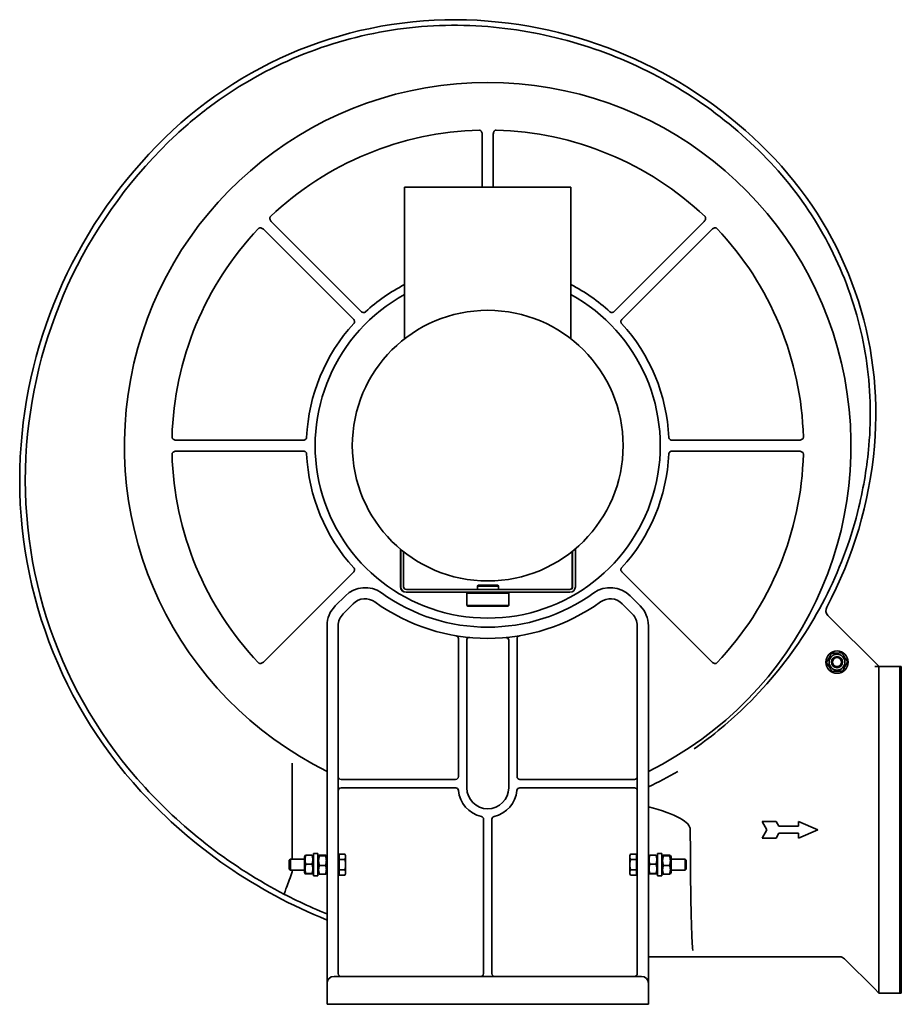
# Model space of a CAD drawing. Header units: millimetres. Extents: x 315 to 945, y 93 to 798.
import ezdxf

# ---------------------------------------------------------------- set-up
doc = ezdxf.new("R2010")
doc.units = ezdxf.units.MM
doc.header["$LTSCALE"] = 3
doc.layers.add('Krawędzie widoczne(ISO)', color=7, linetype='Continuous', lineweight=35, true_color=0x262659)

msp = doc.modelspace()

# ---------------------------------------------------------------- linework, layer by layer
at = {"layer": 'Krawędzie widoczne(ISO)'}
for p, q in [((645.48, 716.07), (645.48, 678)), ((653.48, 678), (653.48, 716.07)), ((589.99, 569.5), (589.99, 678)), ((589.99, 678), (708.96, 678)), ((708.96, 569.5), (708.96, 678)), ((559.24, 588.9), (494.58, 653.56)), ((804.38, 653.56), (739.72, 588.9)), ((488.92, 647.9), (553.58, 583.24)), ((745.37, 583.24), (810.03, 647.9)), ((517.86, 497), (426.41, 497)), ((872.54, 497), (781.09, 497)), ((426.41, 489), (517.86, 489)), ((781.09, 489), (872.54, 489)), ((587.01, 392), (587.01, 418.93)), ((587.25, 418.72), (587.25, 392)), ((589.25, 417.09), (589.25, 392)), ((710.01, 417.33), (710.01, 392)), ((710.25, 417.53), (710.25, 392)), ((712.25, 392), (712.25, 419.18)), ((553.58, 402.76), (488.92, 338.1)), ((810.03, 338.1), (745.37, 402.76)), ((591.25, 388), (591.01, 388)), ((708.25, 390), (591.25, 390)), ((591.25, 388), (708.25, 388)), ((635.13, 388), (634.63, 387.5)), ((642.63, 393), (642.13, 392.5)), ((657.13, 392.5), (642.13, 392.5)), ((642.13, 390), (642.13, 392.5)), ((642.63, 393), (656.63, 393)), ((656.63, 393), (657.13, 392.5)), ((657.13, 390), (657.13, 392.5)), ((664.13, 388), (664.63, 387.5)), ((547.6, 385.5), (540.33, 378.23)), ((664.63, 387.5), (634.63, 387.5)), ((634.63, 378.5), (634.63, 387.5)), ((664.63, 378.5), (664.63, 387.5)), ((758.62, 378.23), (751.35, 385.5)), ((545.99, 372.58), (553.26, 379.85)), ((634.63, 378.5), (664.63, 378.5)), ((635.13, 378), (634.63, 378.5)), ((664.13, 378), (635.13, 378)), ((664.13, 378), (664.63, 378.5)), ((745.69, 379.85), (752.96, 372.58)), ((929.63, 334.85), (892.98, 371.5)), ((534.48, 364.09), (534.48, 267.8)), ((542.48, 267.8), (542.48, 364.09)), ((756.48, 364.09), (756.48, 267.8)), ((764.48, 267.8), (764.48, 364.09)), ((628.48, 354.93), (628.48, 256.03)), ((634.48, 248.03), (634.48, 353.64)), ((664.48, 353.64), (664.48, 248.03)), ((670.48, 256.03), (670.48, 354.93)), ((926.48, 334.85), (929.63, 334.85)), ((944.38, 335), (929.48, 335)), ((929.48, 334.66), (929.48, 101.35)), ((944.38, 101), (944.38, 335)), ((944.48, 334.9), (944.38, 335)), ((944.48, 335), (944.48, 101)), ((944.48, 335), (945.48, 335)), ((945.48, 335), (945.48, 101)), ((509.48, 197.03), (509.48, 265.39)), ((534.48, 267.8), (534.48, 257.9)), ((542.48, 257.9), (542.48, 267.8)), ((756.48, 267.8), (756.48, 257.9)), ((764.48, 257.9), (764.48, 267.8)), ((534.48, 257.9), (534.48, 250.66)), ((542.48, 250.66), (542.48, 257.9)), ((626.48, 254.03), (544.48, 254.03)), ((754.48, 254.03), (672.48, 254.03)), ((756.48, 257.9), (756.48, 250.66)), ((764.48, 250.66), (764.48, 257.9)), ((534.48, 246.42), (534.48, 250.66)), ((542.48, 250.66), (542.48, 246.42)), ((544.48, 248.03), (626.56, 248.03)), ((672.39, 248.03), (754.48, 248.03)), ((756.48, 246.42), (756.48, 250.66)), ((764.48, 250.66), (764.48, 246.42)), ((534.48, 108.03), (534.48, 246.42)), ((542.48, 115.03), (542.48, 246.42)), ((756.48, 246.42), (756.48, 115.03)), ((764.48, 246.42), (764.48, 108.03)), ((646.48, 225.58), (646.48, 115.03)), ((652.48, 115.03), (652.48, 225.58)), ((855.84, 223.96), (845.84, 223.96)), ((845.84, 223.96), (849.3, 217.96)), ((857.86, 220.46), (855.84, 223.96)), ((871.84, 220.46), (857.86, 220.46)), ((885.84, 217.96), (871.84, 223.96)), ((871.84, 223.96), (871.84, 220.46)), ((849.3, 217.96), (845.84, 211.96)), ((845.84, 211.96), (855.84, 211.96)), ((855.84, 211.96), (857.86, 215.46)), ((857.86, 215.46), (871.84, 215.46)), ((871.84, 211.96), (885.84, 217.96)), ((871.84, 215.46), (871.84, 211.96)), ((518.28, 198.68), (518.77, 199.54)), ((518.28, 198.68), (518.28, 187.38)), ((523.7, 199.7), (519.35, 199.7)), ((524.78, 198.68), (524.28, 199.54)), ((524.78, 185.03), (524.78, 201.03)), ((527.98, 201.03), (524.78, 201.03)), ((527.98, 185.03), (527.98, 201.03)), ((527.98, 198.68), (528.48, 199.55)), ((533.4, 199.78), (529.05, 199.78)), ((533.4, 199.26), (529.05, 199.26)), ((534.48, 198.68), (533.98, 199.55)), ((543.08, 198.73), (542.48, 198.73)), ((543.08, 196.8), (543.08, 200.54)), ((543.08, 200.54), (547.2, 200.54)), ((547.78, 199.53), (547.2, 200.53)), ((547.78, 198.67), (547.78, 199.53)), ((547.78, 193.05), (547.78, 198.67)), ((751.18, 199.53), (751.75, 200.53)), ((751.18, 199.53), (751.18, 198.65)), ((751.18, 198.65), (751.18, 193.01)), ((755.88, 200.54), (751.76, 200.54)), ((755.88, 200.54), (755.88, 196.77)), ((755.88, 198.73), (756.48, 198.73)), ((764.48, 198.68), (764.97, 199.54)), ((769.9, 199.7), (765.55, 199.7)), ((770.98, 198.68), (770.48, 199.54)), ((770.98, 185.03), (770.98, 201.03)), ((774.18, 201.03), (770.98, 201.03)), ((774.18, 185.03), (774.18, 201.03)), ((774.18, 198.68), (774.68, 199.55)), ((779.6, 199.78), (775.25, 199.78)), ((779.6, 199.26), (775.25, 199.26)), ((780.68, 198.68), (780.18, 199.55)), ((780.68, 187.38), (780.68, 198.68)), ((507.48, 196.27), (508.24, 197.03)), ((507.48, 189.8), (507.48, 196.27)), ((508.24, 197.03), (508.24, 189.03)), ((518.28, 197.03), (508.24, 197.03)), ((523.7, 193.38), (519.35, 193.38)), ((533.4, 192.51), (529.05, 192.51)), ((543.08, 196.8), (547.2, 196.8)), ((543.08, 189.3), (543.08, 196.8)), ((547.78, 187.41), (547.78, 193.05)), ((751.18, 193.01), (751.18, 187.39)), ((755.88, 196.77), (751.76, 196.77)), ((755.88, 196.77), (755.88, 189.26)), ((769.9, 193.38), (765.55, 193.38)), ((779.6, 192.51), (775.25, 192.51)), ((780.68, 197.03), (790.71, 197.03)), ((790.71, 189.03), (790.71, 197.03)), ((791.48, 196.27), (790.71, 197.03)), ((791.48, 196.27), (791.48, 189.8)), ((507.48, 189.8), (508.24, 189.03)), ((518.28, 189.03), (508.24, 189.03)), ((509.48, 188.11), (509.48, 189.03)), ((518.28, 187.38), (518.77, 186.53)), ((523.7, 186.71), (519.35, 186.71)), ((523.7, 186.37), (519.35, 186.37)), ((524.78, 187.38), (524.28, 186.53)), ((527.98, 185.03), (524.78, 185.03)), ((527.98, 187.38), (528.48, 186.52)), ((533.4, 186.29), (529.05, 186.29)), ((534.48, 187.38), (533.98, 186.52)), ((543.08, 187.33), (542.48, 187.33)), ((543.08, 189.3), (547.2, 189.3)), ((543.08, 185.53), (543.08, 189.3)), ((543.08, 185.53), (547.2, 185.53)), ((547.78, 186.53), (547.2, 185.54)), ((547.78, 186.53), (547.78, 187.41)), ((751.18, 187.39), (751.18, 186.53)), ((751.18, 186.53), (751.75, 185.54)), ((755.88, 189.26), (751.76, 189.26)), ((755.88, 185.53), (751.76, 185.53)), ((755.88, 189.26), (755.88, 185.53)), ((755.88, 187.33), (756.48, 187.33)), ((764.48, 187.38), (764.97, 186.53)), ((769.9, 186.71), (765.55, 186.71)), ((769.9, 186.37), (765.55, 186.37)), ((770.98, 187.38), (770.48, 186.53)), ((774.18, 185.03), (770.98, 185.03)), ((774.18, 187.38), (774.68, 186.52)), ((779.6, 186.29), (775.25, 186.29)), ((780.68, 187.38), (780.18, 186.52)), ((780.68, 189.03), (790.71, 189.03)), ((791.48, 189.8), (790.71, 189.03)), ((764.48, 127), (779.1, 127)), ((796.45, 127), (901.4, 127)), ((904.94, 125.54), (926.48, 104)), ((539.48, 113.03), (544.48, 113.03)), ((754.48, 113.03), (544.48, 113.03)), ((754.48, 113.03), (759.48, 113.03)), ((534.48, 108.03), (534.48, 93.03)), ((764.48, 93.03), (764.48, 108.03)), ((926.48, 104), (929.22, 101.26)), ((929.48, 101), (929.22, 101.26)), ((944.38, 101), (929.48, 101)), ((944.48, 101.1), (944.38, 101)), ((944.48, 101), (945.48, 101)), ((544.48, 93.03), (534.48, 93.03)), ((544.48, 93.03), (754.48, 93.03)), ((764.48, 93.03), (754.48, 93.03))]:
    msp.add_line(p, q, dxfattribs=at)
for centre, radius in [((649.48, 493), 96.9), ((899.48, 338), 8), ((899.48, 338), 5.65), ((899.48, 338), 4), ((899.48, 338), 4), ((899.48, 338), 3.23)]:
    msp.add_circle(centre, radius, dxfattribs=at)
for centre, radius, start, end in [((625.73, 501.71), 296.25, 85.34042, 132.8697), ((624.05, 481.09), 316.94, 43.25014, 85.34042), ((649.48, 493), 260, 296.25121, 243.74879), ((657.65, 467.33), 343.17, 132.8697, 175.61738), ((657.65, 467.33), 339.17, 132.8697, 175.61738), ((649.48, 493), 226, 91.51783, 133.48217), ((649.48, 493), 226, 46.51783, 88.48217), ((660.88, 515.74), 266.38, 355.02936, 43.25014), ((649.48, 493), 226, 136.51783, 178.48217), ((649.48, 493), 226, 1.51783, 43.48217), ((649.48, 493), 129.76, 117.2852, 132.39042), ((649.48, 493), 129.76, 47.60958, 62.7148), ((649.48, 493), 123.48, 118.79889, 61.20111), ((649.48, 493), 129.76, 137.60958, 177.39042), ((649.48, 493), 129.76, 2.60958, 42.39042), ((644.1, 468.37), 329.58, 175.61738, 222.5569), ((644.1, 468.37), 325.58, 175.61738, 222.5569), ((649.48, 493), 226, 181.51783, 223.48217), ((649.48, 493), 129.76, 182.60958, 222.39042), ((649.48, 493), 129.76, 317.60958, 357.39042), ((649.48, 493), 226, 316.51783, 358.48217), ((626.78, 518.7), 300.61, 331.95905, 355.02936), ((561.75, 371.36), 20, 54.2069, 135), ((737.2, 371.36), 20, 45, 125.7931), ((561.75, 371.36), 12, 54.2069, 135), ((649.48, 493.03), 138, 234.2069, 305.7931), ((649.48, 493.03), 130, 234.2069, 305.7931), ((737.2, 371.36), 12, 45, 125.7931), ((554.48, 364.09), 20, 135, 180), ((744.48, 364.09), 20, 0, 45), ((896.52, 375.03), 5, 151.95905, 225), ((554.48, 364.09), 12, 135, 180), ((744.48, 364.09), 12, 0, 45), ((626.48, 354.93), 2, 0, 80.54426), ((636.48, 353.64), 2, 85.32286, 180), ((662.48, 353.64), 2, 0, 94.04576), ((672.48, 354.93), 2, 100.14256, 180), ((544.48, 256.03), 2, 180, 270), ((626.48, 256.03), 2, 270, 0), ((672.48, 256.03), 2, 180, 270), ((754.48, 256.03), 2, 270, 0), ((670.93, 493), 362, 222.5569, 242.55394), ((544.48, 246.03), 2, 90, 180), ((626.56, 246.03), 2, 4.98854, 90), ((649.48, 248.03), 15, 180, 0), ((672.39, 246.03), 2, 90, 175.01146), ((754.48, 246.03), 2, 0, 90), ((670.93, 493), 366, 222.5569, 248.10986), ((649.48, 248.03), 21, 184.98854, 257.44414), ((649.48, 248.03), 21, 282.55586, 355.01146), ((644.48, 225.58), 2, 0, 77.44414), ((654.48, 225.58), 2, 102.55586, 180), ((901.4, 122), 5, 45, 90), ((539.48, 108.03), 5, 90, 180), ((544.48, 115.03), 2, 180, 270), ((644.48, 115.03), 2, 270, 0), ((654.48, 115.03), 2, 180, 270), ((754.48, 115.03), 2, 270, 0), ((759.48, 108.03), 5, 0, 90)]:
    msp.add_arc(centre, radius, start, end, dxfattribs=at)
for centre, major_axis, ratio, start_param, end_param in [((591.01, 392), (0, -4), 0.999998, 4.712389, 6.283185), ((591.25, 392), (0, -4), 0.999998, 4.712389, 6.283185), ((591.25, 392), (0, -2), 0.999998, 4.712389, 6.283185), ((708.01, 392), (0, -2), 0.999998, 0, 1.570796), ((708.25, 392), (0, -2), 0.999998, 0, 1.570796), ((708.25, 392), (0, -4), 0.999998, 0, 1.570796), ((509.81, 265.15), (0.196, -0.54), 0.490566, 3.501796, 4.07516), ((-858.52, 218), (1653, 0), 0.052632, 0, 0.190809)]:
    msp.add_ellipse(centre, major_axis=major_axis, ratio=ratio, start_param=start_param, end_param=end_param, dxfattribs=at)
for points, knots in [([(649.48, 793), (626.59, 794.87), (580.25, 793.19), (513.05, 774.36), (462.23, 745.89), (435.38, 723.78), (426.9, 715.91)], [-84.806077, -84.806077, -84.806077, -84.806077, -78.268758, -71.731438, -65.194119, -61.92546, -61.92546, -61.92546, -61.92546]), ([(851.99, 695.52), (837.11, 711.34), (803.99, 739.93), (746.21, 771.72), (693.32, 787.67), (660.48, 792.11), (649.48, 793)], [-106.885686, -106.885686, -106.885686, -106.885686, -100.577226, -94.268766, -87.960307, -84.806077, -84.806077, -84.806077, -84.806077]), ([(645.48, 716.07), (645.48, 716.44), (645.43, 716.82), (645.23, 717.53), (645.08, 717.84), (644.72, 718.35), (644.52, 718.54), (644.18, 718.76), (644.05, 718.82), (643.77, 718.91), (643.63, 718.93), (643.49, 718.92)], [0, 0, 0, 0, 0.1115932, 0.1115932, 0.2218389, 0.2218389, 0.320179, 0.320179, 0.3762569, 0.3762569, 0.4306879, 0.4306879, 0.4306879, 0.4306879]), ([(655.46, 718.92), (655.32, 718.93), (655.18, 718.91), (654.9, 718.82), (654.77, 718.76), (654.43, 718.54), (654.23, 718.35), (653.87, 717.84), (653.73, 717.53), (653.53, 716.82), (653.48, 716.44), (653.48, 716.07)], [0, 0, 0, 0, 0.0427446, 0.0427446, 0.0867825, 0.0867825, 0.1640086, 0.1640086, 0.2505839, 0.2505839, 0.338218, 0.338218, 0.338218, 0.338218]), ([(922.28, 493), (924.09, 513.83), (922.72, 556.01), (908.47, 606.97), (885.37, 654.4), (866.49, 680.11), (851.99, 695.52)], [-128.256705, -128.256705, -128.256705, -128.256705, -122.150699, -116.044694, -112.991691, -106.885686, -106.885686, -106.885686, -106.885686]), ([(493.96, 656.99), (493.86, 656.89), (493.77, 656.77), (493.63, 656.52), (493.58, 656.38), (493.5, 655.98), (493.49, 655.71), (493.6, 655.09), (493.72, 654.77), (494.08, 654.13), (494.31, 653.82), (494.58, 653.56)], [0, 0, 0, 0, 0.042742, 0.042742, 0.0867769, 0.0867769, 0.164006, 0.164006, 0.2506062, 0.2506062, 0.3382602, 0.3382602, 0.3382602, 0.3382602]), ([(804.38, 653.56), (804.64, 653.82), (804.87, 654.13), (805.23, 654.77), (805.35, 655.09), (805.46, 655.71), (805.46, 655.98), (805.37, 656.38), (805.32, 656.52), (805.18, 656.77), (805.1, 656.89), (804.99, 656.99)], [0, 0, 0, 0, 0.11158, 0.11158, 0.2218192, 0.2218192, 0.3201291, 0.3201291, 0.3761839, 0.3761839, 0.4305927, 0.4305927, 0.4305927, 0.4305927]), ([(488.92, 647.9), (488.66, 648.17), (488.35, 648.4), (487.71, 648.76), (487.39, 648.88), (486.77, 648.99), (486.49, 648.98), (486.1, 648.9), (485.96, 648.85), (485.7, 648.71), (485.59, 648.62), (485.49, 648.52)], [0, 0, 0, 0, 0.1115812, 0.1115812, 0.2218192, 0.2218192, 0.320129, 0.320129, 0.3761838, 0.3761838, 0.430593, 0.430593, 0.430593, 0.430593]), ([(813.46, 648.52), (813.36, 648.62), (813.25, 648.71), (812.99, 648.85), (812.85, 648.9), (812.46, 648.98), (812.18, 648.99), (811.56, 648.88), (811.24, 648.76), (810.6, 648.4), (810.3, 648.17), (810.03, 647.9)], [0, 0, 0, 0, 0.042742, 0.042742, 0.0867769, 0.0867769, 0.164006, 0.164006, 0.2506062, 0.2506062, 0.3382602, 0.3382602, 0.3382602, 0.3382602]), ([(559.24, 588.9), (559.42, 588.72), (559.63, 588.58), (560.06, 588.39), (560.31, 588.32), (560.86, 588.31), (561.12, 588.36), (561.59, 588.53), (561.81, 588.67), (562, 588.84)], [0, 0, 0, 0, 0.0758034, 0.0758034, 0.1414228, 0.1414228, 0.1984548, 0.1984548, 0.2548586, 0.2548586, 0.2548586, 0.2548586]), ([(736.95, 588.84), (737.14, 588.67), (737.36, 588.53), (737.84, 588.36), (738.09, 588.31), (738.64, 588.32), (738.89, 588.39), (739.32, 588.58), (739.54, 588.72), (739.72, 588.9)], [0, 0, 0, 0, 0.0757374, 0.0757374, 0.1523185, 0.1523185, 0.2404304, 0.2404304, 0.3422172, 0.3422172, 0.3422172, 0.3422172]), ([(553.64, 580.48), (553.81, 580.67), (553.94, 580.89), (554.12, 581.36), (554.17, 581.62), (554.16, 582.17), (554.09, 582.42), (553.9, 582.85), (553.76, 583.06), (553.58, 583.24)], [0, 0, 0, 0, 0.0757374, 0.0757374, 0.1523185, 0.1523185, 0.2404304, 0.2404304, 0.3422172, 0.3422172, 0.3422172, 0.3422172]), ([(745.37, 583.24), (745.19, 583.06), (745.05, 582.85), (744.86, 582.42), (744.79, 582.17), (744.78, 581.62), (744.83, 581.36), (745.01, 580.89), (745.14, 580.67), (745.31, 580.48)], [0, 0, 0, 0, 0.0758034, 0.0758034, 0.1414228, 0.1414228, 0.1984548, 0.1984548, 0.2548586, 0.2548586, 0.2548586, 0.2548586]), ([(423.56, 498.99), (423.55, 498.85), (423.57, 498.71), (423.65, 498.43), (423.72, 498.29), (423.94, 497.95), (424.13, 497.75), (424.64, 497.39), (424.95, 497.25), (425.66, 497.05), (426.04, 497), (426.41, 497)], [0, 0, 0, 0, 0.0427414, 0.0427414, 0.0867758, 0.0867758, 0.1640055, 0.1640055, 0.2506094, 0.2506094, 0.3382649, 0.3382649, 0.3382649, 0.3382649]), ([(517.86, 497), (518.11, 497), (518.36, 497.05), (518.8, 497.23), (519.03, 497.35), (519.42, 497.73), (519.57, 497.95), (519.78, 498.41), (519.84, 498.66), (519.85, 498.91)], [0, 0, 0, 0, 0.0757903, 0.0757903, 0.1414037, 0.1414037, 0.1984213, 0.1984213, 0.2547917, 0.2547917, 0.2547917, 0.2547917]), ([(779.1, 498.91), (779.11, 498.66), (779.17, 498.41), (779.38, 497.95), (779.53, 497.73), (779.92, 497.35), (780.15, 497.23), (780.59, 497.05), (780.84, 497), (781.09, 497)], [0, 0, 0, 0, 0.0757239, 0.0757239, 0.1523173, 0.1523173, 0.2404575, 0.2404575, 0.3422687, 0.3422687, 0.3422687, 0.3422687]), ([(872.54, 497), (872.91, 497), (873.29, 497.05), (874, 497.25), (874.31, 497.39), (874.82, 497.75), (875.02, 497.95), (875.23, 498.29), (875.3, 498.43), (875.38, 498.71), (875.4, 498.85), (875.4, 498.99)], [0, 0, 0, 0, 0.1115786, 0.1115786, 0.2218169, 0.2218169, 0.3201236, 0.3201236, 0.3761755, 0.3761755, 0.4305818, 0.4305818, 0.4305818, 0.4305818]), ([(426.41, 489), (426.04, 489), (425.66, 488.95), (424.95, 488.75), (424.64, 488.61), (424.13, 488.25), (423.94, 488.05), (423.72, 487.71), (423.65, 487.58), (423.57, 487.3), (423.55, 487.16), (423.56, 487.02)], [0, 0, 0, 0, 0.1115778, 0.1115778, 0.2218162, 0.2218162, 0.3201219, 0.3201219, 0.3761729, 0.3761729, 0.4305783, 0.4305783, 0.4305783, 0.4305783]), ([(519.85, 487.09), (519.84, 487.35), (519.78, 487.6), (519.57, 488.06), (519.42, 488.27), (519.03, 488.65), (518.8, 488.78), (518.36, 488.95), (518.11, 489), (517.86, 489)], [0, 0, 0, 0, 0.0757228, 0.0757228, 0.1523172, 0.1523172, 0.2404614, 0.2404614, 0.3422798, 0.3422798, 0.3422798, 0.3422798]), ([(781.09, 489), (780.84, 489), (780.59, 488.95), (780.15, 488.78), (779.92, 488.65), (779.53, 488.27), (779.38, 488.06), (779.17, 487.6), (779.11, 487.35), (779.1, 487.09)], [0, 0, 0, 0, 0.0757893, 0.0757893, 0.1414001, 0.1414001, 0.1984137, 0.1984137, 0.2547786, 0.2547786, 0.2547786, 0.2547786]), ([(875.4, 487.02), (875.4, 487.16), (875.38, 487.3), (875.3, 487.58), (875.23, 487.71), (875.02, 488.05), (874.82, 488.25), (874.31, 488.61), (874, 488.75), (873.29, 488.95), (872.91, 489), (872.54, 489)], [0, 0, 0, 0, 0.0427413, 0.0427413, 0.0867754, 0.0867754, 0.1640054, 0.1640054, 0.2506103, 0.2506103, 0.3382663, 0.3382663, 0.3382663, 0.3382663]), ([(797.2, 275.94), (810.66, 285.38), (840.16, 309.99), (878.41, 357.08), (902.96, 406.65), (912.53, 438.4), (915.12, 449.14)], [-153.709611, -153.709611, -153.709611, -153.709611, -148.831923, -142.341807, -135.85169, -132.606632, -132.606632, -132.606632, -132.606632]), ([(553.58, 402.76), (553.76, 402.94), (553.9, 403.16), (554.09, 403.59), (554.16, 403.84), (554.17, 404.39), (554.12, 404.64), (553.94, 405.12), (553.81, 405.34), (553.64, 405.52)], [0, 0, 0, 0, 0.0757843, 0.0757843, 0.1413923, 0.1413923, 0.1983997, 0.1983997, 0.2547512, 0.2547512, 0.2547512, 0.2547512]), ([(745.31, 405.52), (745.14, 405.34), (745.01, 405.12), (744.83, 404.64), (744.78, 404.39), (744.79, 403.84), (744.86, 403.59), (745.05, 403.16), (745.19, 402.94), (745.37, 402.76)], [0, 0, 0, 0, 0.0757177, 0.0757177, 0.1523168, 0.1523168, 0.2404722, 0.2404722, 0.3423011, 0.3423011, 0.3423011, 0.3423011]), ([(485.49, 337.49), (485.59, 337.38), (485.7, 337.3), (485.96, 337.16), (486.1, 337.11), (486.49, 337.02), (486.77, 337.02), (487.43, 337.13), (487.76, 337.27), (488.35, 337.61), (488.66, 337.84), (488.92, 338.1)], [0, 0, 0, 0, 0.0427402, 0.0427402, 0.0867731, 0.0867731, 0.1640043, 0.1640043, 0.2613912, 0.2613912, 0.3773643, 0.3773643, 0.3773643, 0.3773643]), ([(810.03, 338.1), (810.3, 337.84), (810.6, 337.61), (811.2, 337.27), (811.52, 337.13), (812.18, 337.02), (812.46, 337.02), (812.85, 337.11), (812.99, 337.16), (813.25, 337.3), (813.36, 337.38), (813.46, 337.49)], [0, 0, 0, 0, 0.1115724, 0.1115724, 0.2052625, 0.2052625, 0.2795625, 0.2795625, 0.3219243, 0.3219243, 0.3630425, 0.3630425, 0.3630425, 0.3630425]), ([(929.48, 334.66), (929.48, 334.68), (929.4, 334.71), (929.09, 334.76), (928.86, 334.78), (928.33, 334.82), (927.99, 334.83), (927.25, 334.84), (926.85, 334.85), (926.48, 334.85)], [0.4529102, 0.4529102, 0.4529102, 0.4529102, 0.5661293, 0.5661293, 0.6793485, 0.6793485, 0.7923921, 0.7923921, 0.9054357, 0.9054357, 0.9054357, 0.9054357]), ([(796.29, 131.44), (796.23, 131.76), (796.17, 132.25), (796.11, 132.91), (796, 134.01), (795.9, 135.58), (795.79, 137.61), (795.77, 138.07), (795.74, 138.56), (795.72, 139.07), (795.58, 141.92), (795.45, 145.47), (795.32, 149.66), (795.26, 151.62), (795.2, 153.71), (795.14, 155.94), (795.08, 158.53), (795.02, 161.28), (794.96, 164.17), (794.85, 169.48), (794.76, 175.27), (794.69, 181.42), (794.67, 182.45), (794.66, 183.49), (794.65, 184.55), (794.6, 189.51), (794.56, 194.63), (794.53, 199.86), (794.49, 205.81), (794.48, 211.89), (794.48, 218)], [0.86035, 0.86035, 0.86035, 0.86035, 1.820843, 1.820843, 1.820843, 3.410949, 3.410949, 3.410949, 3.774494, 3.774494, 3.774494, 5.811358, 5.811358, 5.811358, 6.765248, 6.765248, 6.765248, 7.873702, 7.873702, 7.873702, 9.910768, 9.910768, 9.910768, 10.252989, 10.252989, 10.252989, 11.864931, 11.864931, 11.864931, 13.698303, 13.698303, 13.698303, 13.698303]), ([(504.08, 171.75), (504.08, 171.75), (504.08, 171.75), (504.08, 171.75), (504, 171.79), (503.97, 171.93), (503.99, 172.16), (504.01, 172.41), (504.09, 172.76), (504.21, 173.21), (504.45, 174.06), (504.87, 175.25), (505.42, 176.71), (505.99, 178.24), (506.7, 180.03), (507.45, 182.02), (508.22, 184.03), (508.94, 186.02), (509.44, 187.86)], [-2.241103, -2.241103, -2.241103, -2.241103, -2.239311, -2.239311, -2.239311, -1.966224, -1.966224, -1.966224, -1.675998, -1.675998, -1.675998, -1.133737, -1.133737, -1.133737, -0.570916, -0.570916, -0.570916, 0, 0, 0, 0]), ([(504.08, 171.75), (506.12, 170.69), (514.48, 166.45), (524.63, 161.78), (532.81, 158.38), (534.48, 157.71)], [-0.653637, -0.653637, -0.653637, -0.653637, 0, 2.024131, 2.539277, 2.539277, 2.539277, 2.539277]), ([(779.1, 127), (779.53, 127), (780.4, 127), (781.52, 127), (782.56, 127), (783.27, 127), (784.01, 127), (784.51, 127), (785.16, 127), (785.69, 127), (786.3, 127), (786.72, 127), (787.12, 127), (787.33, 127), (787.55, 127), (787.7, 127), (787.88, 127), (788.03, 127), (788.21, 127), (788.35, 127), (788.57, 127), (788.78, 127), (789.16, 127), (789.57, 127), (790.16, 127), (790.68, 127), (791.3, 127), (791.79, 127), (792.5, 127), (793.18, 127), (794.17, 127), (795.23, 127), (796.04, 127), (796.45, 127)], [-1.54892, -1.54892, -1.54892, -1.54892, -1.419843, -1.290767, -1.226228, -1.129421, -1.097152, -1.032613, -1.000344, -0.935806, -0.903537, -0.855133, -0.838998, -0.814796, -0.806729, -0.790595, -0.782527, -0.766393, -0.758325, -0.742191, -0.734124, -0.709922, -0.693787, -0.645383, -0.613114, -0.548576, -0.516307, -0.451768, -0.419499, -0.322692, -0.258153, -0.129077, 0, 0, 0, 0]), ([(929.22, 101.26), (929.23, 101.26), (929.24, 101.26), (929.4, 101.29), (929.48, 101.32), (929.48, 101.35)], [-0.57351, -0.57351, -0.57351, -0.57351, -0.5661293, -0.5661293, -0.4529102, -0.4529102, -0.4529102, -0.4529102])]:
    msp.add_open_spline(points, degree=3, knots=knots, dxfattribs=at)
for points in [[(915.12, 449.14), (918.59, 463.53), (920.99, 478.21), (922.28, 493)], [(785.43, 259.73), (778.7, 255.81), (771.69, 252.11), (764.48, 248.72)], [(509.44, 187.86), (509.47, 187.94), (509.48, 188.03), (509.48, 188.11)]]:
    msp.add_open_spline(points, degree=3, dxfattribs=at)
for points, weights in [([(891.97, 337.77), (893.75, 341.08), (895.53, 344.38)], [1, 1.15470053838, 1]), ([(895.53, 344.38), (899.28, 344.5), (903.03, 344.61)], [1, 1.15470053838, 1]), ([(903.03, 344.61), (905, 341.42), (906.98, 338.23)], [1, 1.15470053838, 1]), ([(895.92, 331.39), (893.95, 334.58), (891.97, 337.77)], [1, 1.15470053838, 1]), ([(903.43, 331.62), (899.68, 331.51), (895.92, 331.39)], [1, 1.15470053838, 1]), ([(906.98, 338.23), (905.2, 334.93), (903.43, 331.62)], [1, 1.15470053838, 1]), ([(519.35, 199.7), (518.26, 196.54), (519.35, 193.38)], [1, 1.15470053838, 1]), ([(518.77, 199.54), (518.81, 199.61), (519.35, 199.7)], [1.07678383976, 1.07073109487, 1]), ([(523.7, 193.38), (524.79, 196.54), (523.7, 199.7)], [1, 1.15470053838, 1]), ([(523.7, 199.7), (524.24, 199.61), (524.28, 199.54)], [1, 1.07073109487, 1.07678383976]), ([(529.05, 199.78), (527.96, 199.52), (529.05, 199.26)], [1, 1.15470053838, 1]), ([(529.05, 199.26), (527.96, 195.88), (529.05, 192.51)], [1, 1.15470053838, 1]), ([(533.4, 199.26), (534.49, 199.52), (533.4, 199.78)], [1, 1.15470053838, 1]), ([(533.4, 192.51), (534.49, 195.88), (533.4, 199.26)], [1, 1.15470053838, 1]), ([(547.78, 198.67), (547.78, 199.54), (547.2, 200.54)], [1, 1.0379548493, 1]), ([(547.2, 196.8), (547.78, 197.8), (547.78, 198.67)], [1, 1.0379548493, 1]), ([(751.76, 200.54), (751.18, 199.53), (751.18, 198.65)], [1, 1.0379548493, 1]), ([(751.18, 198.65), (751.18, 197.78), (751.76, 196.77)], [1, 1.0379548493, 1]), ([(751.75, 200.53), (751.75, 200.53), (751.76, 200.54)], [1.00044405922, 1.00022334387, 1]), ([(765.55, 199.7), (764.46, 196.54), (765.55, 193.38)], [1, 1.15470053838, 1]), ([(764.97, 199.54), (765.01, 199.61), (765.55, 199.7)], [1.07678383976, 1.07073109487, 1]), ([(769.9, 193.38), (770.99, 196.54), (769.9, 199.7)], [1, 1.15470053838, 1]), ([(769.9, 199.7), (770.44, 199.61), (770.48, 199.54)], [1, 1.07073109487, 1.07678383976]), ([(775.25, 199.78), (774.16, 199.52), (775.25, 199.26)], [1, 1.15470053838, 1]), ([(775.25, 199.26), (774.16, 195.88), (775.25, 192.51)], [1, 1.15470053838, 1]), ([(779.6, 199.26), (780.69, 199.52), (779.6, 199.78)], [1, 1.15470053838, 1]), ([(779.6, 192.51), (780.69, 195.88), (779.6, 199.26)], [1, 1.15470053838, 1]), ([(519.35, 193.38), (518.26, 190.04), (519.35, 186.71)], [1, 1.15470053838, 1]), ([(523.7, 186.71), (524.79, 190.04), (523.7, 193.38)], [1, 1.15470053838, 1]), ([(529.05, 192.51), (527.96, 189.4), (529.05, 186.29)], [1, 1.15470053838, 1]), ([(533.4, 186.29), (534.49, 189.4), (533.4, 192.51)], [1, 1.15470053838, 1]), ([(547.78, 193.05), (547.78, 194.79), (547.2, 196.8)], [1, 1.0379548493, 1]), ([(547.2, 189.3), (547.78, 191.31), (547.78, 193.05)], [1, 1.0379548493, 1]), ([(751.76, 196.77), (751.18, 194.76), (751.18, 193.01)], [1, 1.0379548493, 1]), ([(751.18, 193.01), (751.18, 191.27), (751.76, 189.26)], [1, 1.0379548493, 1]), ([(765.55, 193.38), (764.46, 190.04), (765.55, 186.71)], [1, 1.15470053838, 1]), ([(769.9, 186.71), (770.99, 190.04), (769.9, 193.38)], [1, 1.15470053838, 1]), ([(775.25, 192.51), (774.16, 189.4), (775.25, 186.29)], [1, 1.15470053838, 1]), ([(779.6, 186.29), (780.69, 189.4), (779.6, 192.51)], [1, 1.15470053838, 1]), ([(519.35, 186.71), (518.26, 186.54), (519.35, 186.37)], [1, 1.15470053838, 1]), ([(523.7, 186.37), (524.79, 186.54), (523.7, 186.71)], [1, 1.15470053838, 1]), ([(529.05, 186.29), (528.54, 186.41), (528.48, 186.52)], [1, 1.06731188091, 1.07604750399]), ([(533.98, 186.52), (533.91, 186.41), (533.4, 186.29)], [1.07604750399, 1.06731188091, 1]), ([(547.78, 187.41), (547.78, 188.29), (547.2, 189.3)], [1, 1.0379548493, 1]), ([(547.2, 185.53), (547.78, 186.54), (547.78, 187.41)], [1, 1.0379548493, 1]), ([(547.2, 185.54), (547.2, 185.53), (547.2, 185.53)], [1.00044405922, 1.00022334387, 1]), ([(751.76, 189.26), (751.18, 188.26), (751.18, 187.39)], [1, 1.0379548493, 1]), ([(751.18, 187.39), (751.18, 186.53), (751.76, 185.53)], [1, 1.0379548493, 1]), ([(765.55, 186.71), (764.46, 186.54), (765.55, 186.37)], [1, 1.15470053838, 1]), ([(769.9, 186.37), (770.99, 186.54), (769.9, 186.71)], [1, 1.15470053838, 1]), ([(775.25, 186.29), (774.74, 186.41), (774.68, 186.52)], [1, 1.06731188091, 1.07604750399]), ([(780.18, 186.52), (780.11, 186.41), (779.6, 186.29)], [1.07604750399, 1.06731188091, 1])]:
    msp.add_rational_spline(points, weights, degree=2, dxfattribs=at)

doc.saveas('drawing.dxf')
